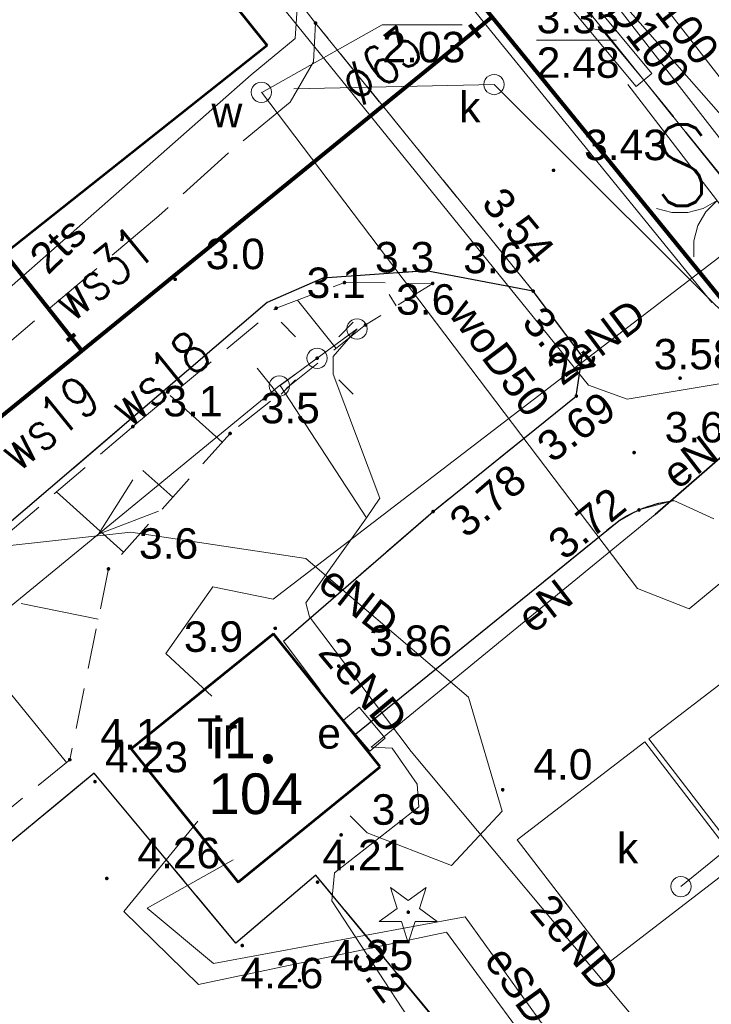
# Model space of a CAD drawing. Extents: x 5474185 to 5474933, y 5916077 to 5916824.
# Tile 165 of 256: x 5474629 to 5474646, y 5916347 to 5916372. Entities that reach past the tile are written whole.
import ezdxf
from ezdxf.enums import TextEntityAlignment as Align

# ---------------------------------------------------------------- set-up
doc = ezdxf.new("R2010")
doc.units = 0
for name, pattern in [('PRZER1-1', [1, 0.5, -0.5]), ('PRZER2-1', [1.5, 1, -0.5]), ('PRZER3-1', [2, 1.5, -0.5])]:
    doc.linetypes.add(name, pattern=pattern)
for name, color, linetype, lineweight in [('GESBZO', 253, 'CONTINUOUS', 50), ('GESBZO_O', 253, 'CONTINUOUS', 50), ('GSLDSO', 253, 'CONTINUOUS', 18), ('GSLKBR', 253, 'CONTINUOUS', 18), ('GSLKRW', 253, 'CONTINUOUS', 25), ('GSPRDI', 253, 'CONTINUOUS', 18), ('GSPWPN', 253, 'CONTINUOUS', 13), ('GSPWPN_O', 253, 'CONTINUOUS', 13), ('GSPWPS', 253, 'CONTINUOUS', 13), ('GSPWPS_O', 253, 'CONTINUOUS', 13), ('GSSKOA', 253, 'CONTINUOUS', 18), ('GSSZSN', 254, 'CONTINUOUS', 18), ('GULCPR', 254, 'CONTINUOUS', 18), ('GULCPR_O', 254, 'CONTINUOUS', 18), ('GULEPR', 254, 'CONTINUOUS', 18), ('GULEPR_O', 254, 'CONTINUOUS', 18), ('GULGPR', 254, 'CONTINUOUS', 18), ('GULKPR', 7, 'CONTINUOUS', 18), ('GULLOB', 254, 'CONTINUOUS', 35), ('GULTPR', 254, 'CONTINUOUS', 18), ('GULTPR_O', 254, 'CONTINUOUS', 18), ('GULWPR', 7, 'CONTINUOUS', 18), ('GULWPR_O', 254, 'CONTINUOUS', 18), ('GUPELA', 254, 'CONTINUOUS', 18), ('GUPESE', 254, 'CONTINUOUS', 18), ('GUPESE_O', 254, 'CONTINUOUS', 18), ('GUPETS', 254, 'CONTINUOUS', 18), ('GUPETS_O', 254, 'CONTINUOUS', 18), ('GUPIKP', 253, 'CONTINUOUS', 18), ('GUPISN', 253, 'CONTINUOUS', 18), ('GUPIWZ', 253, 'CONTINUOUS', 18), ('GUPIWZ_O', 253, 'CONTINUOUS', 18), ('GUPKSD', 61, 'CONTINUOUS', 18), ('GUPPRZ_O', 40, 'CONTINUOUS', 18), ('GUSKUT', 253, 'CONTINUOUS', 18), ('GUSKUT_O', 253, 'CONTINUOUS', 18), ('IS HP zasięg', 251, 'CONTINUOUS', 20), ('IS opis', 7, 'CONTINUOUS', 20)]:
    doc.layers.add(name, color=color, linetype=linetype, lineweight=lineweight)
doc.layers.add('is SZKLARNIA KRANY', color=5, linetype='CONTINUOUS')
doc.layers.add('ks_Opis_PZ_1', color=2, linetype='CONTINUOUS')
doc.styles.add('Arial', font='arial.ttf')
doc.styles.get("Standard").update_dxf_attribs({"font": 'simplex.shx'})

msp = doc.modelspace()

# ---------------------------------------------------------------- hatches: boundary and pattern name
at = {"layer": 'GSPRDI'}
msp.add_hatch(color=256, dxfattribs=at).paths.add_polyline_path([(5474638.27, 5916349.705), (5474638.256094, 5916349.707202), (5474638.24355, 5916349.713594), (5474638.233594, 5916349.72355), (5474638.227202, 5916349.736094), (5474638.225, 5916349.75), (5474638.227202, 5916349.763906), (5474638.233594, 5916349.77645), (5474638.24355, 5916349.786406), (5474638.256094, 5916349.792798), (5474638.27, 5916349.795), (5474638.283906, 5916349.792798), (5474638.29645, 5916349.786406), (5474638.306406, 5916349.77645), (5474638.312798, 5916349.763906), (5474638.315, 5916349.75), (5474638.312798, 5916349.736094), (5474638.306406, 5916349.72355), (5474638.29645, 5916349.713594), (5474638.283906, 5916349.707202)])
at = {"layer": 'GSPWPN'}
for points in [[(5474632.54, 5916365.265), (5474632.528353, 5916365.266533), (5474632.5175, 5916365.271029), (5474632.50818, 5916365.27818), (5474632.501029, 5916365.2875), (5474632.496533, 5916365.298353), (5474632.495, 5916365.31), (5474632.496533, 5916365.321647), (5474632.501029, 5916365.3325), (5474632.50818, 5916365.34182), (5474632.5175, 5916365.348971), (5474632.528353, 5916365.353467), (5474632.54, 5916365.355), (5474632.551647, 5916365.353467), (5474632.5625, 5916365.348971), (5474632.57182, 5916365.34182), (5474632.578971, 5916365.3325), (5474632.583467, 5916365.321647), (5474632.585, 5916365.31), (5474632.583467, 5916365.298353), (5474632.578971, 5916365.2875), (5474632.57182, 5916365.27818), (5474632.5625, 5916365.271029), (5474632.551647, 5916365.266533)], [(5474636.7, 5916365.185), (5474636.688353, 5916365.186533), (5474636.6775, 5916365.191029), (5474636.66818, 5916365.19818), (5474636.661029, 5916365.2075), (5474636.656533, 5916365.218353), (5474636.655, 5916365.23), (5474636.656533, 5916365.241647), (5474636.661029, 5916365.2525), (5474636.66818, 5916365.26182), (5474636.6775, 5916365.268971), (5474636.688353, 5916365.273467), (5474636.7, 5916365.275), (5474636.711647, 5916365.273467), (5474636.7225, 5916365.268971), (5474636.73182, 5916365.26182), (5474636.738971, 5916365.2525), (5474636.743467, 5916365.241647), (5474636.745, 5916365.23), (5474636.743467, 5916365.218353), (5474636.738971, 5916365.2075), (5474636.73182, 5916365.19818), (5474636.7225, 5916365.191029), (5474636.711647, 5916365.186533)], [(5474638.87, 5916365.165), (5474638.858353, 5916365.166533), (5474638.8475, 5916365.171029), (5474638.83818, 5916365.17818), (5474638.831029, 5916365.1875), (5474638.826533, 5916365.198353), (5474638.825, 5916365.21), (5474638.826533, 5916365.221647), (5474638.831029, 5916365.2325), (5474638.83818, 5916365.24182), (5474638.8475, 5916365.248971), (5474638.858353, 5916365.253467), (5474638.87, 5916365.255), (5474638.881647, 5916365.253467), (5474638.8925, 5916365.248971), (5474638.90182, 5916365.24182), (5474638.908971, 5916365.2325), (5474638.913467, 5916365.221647), (5474638.915, 5916365.21), (5474638.913467, 5916365.198353), (5474638.908971, 5916365.1875), (5474638.90182, 5916365.17818), (5474638.8925, 5916365.171029), (5474638.881647, 5916365.166533)], [(5474635.02, 5916364.555), (5474635.008353, 5916364.556533), (5474634.9975, 5916364.561029), (5474634.98818, 5916364.56818), (5474634.981029, 5916364.5775), (5474634.976533, 5916364.588353), (5474634.975, 5916364.6), (5474634.976533, 5916364.611647), (5474634.981029, 5916364.6225), (5474634.98818, 5916364.63182), (5474634.9975, 5916364.638971), (5474635.008353, 5916364.643467), (5474635.02, 5916364.645), (5474635.031647, 5916364.643467), (5474635.0425, 5916364.638971), (5474635.05182, 5916364.63182), (5474635.058971, 5916364.6225), (5474635.063467, 5916364.611647), (5474635.065, 5916364.6), (5474635.063467, 5916364.588353), (5474635.058971, 5916364.5775), (5474635.05182, 5916364.56818), (5474635.0425, 5916364.561029), (5474635.031647, 5916364.556533)], [(5474637.22, 5916364.145), (5474637.208353, 5916364.146533), (5474637.1975, 5916364.151029), (5474637.18818, 5916364.15818), (5474637.181029, 5916364.1675), (5474637.176533, 5916364.178353), (5474637.175, 5916364.19), (5474637.176533, 5916364.201647), (5474637.181029, 5916364.2125), (5474637.18818, 5916364.22182), (5474637.1975, 5916364.228971), (5474637.208353, 5916364.233467), (5474637.22, 5916364.235), (5474637.231647, 5916364.233467), (5474637.2425, 5916364.228971), (5474637.25182, 5916364.22182), (5474637.258971, 5916364.2125), (5474637.263467, 5916364.201647), (5474637.265, 5916364.19), (5474637.263467, 5916364.178353), (5474637.258971, 5916364.1675), (5474637.25182, 5916364.15818), (5474637.2425, 5916364.151029), (5474637.231647, 5916364.146533)], [(5474631.5, 5916361.645), (5474631.488353, 5916361.646533), (5474631.4775, 5916361.651029), (5474631.46818, 5916361.65818), (5474631.461029, 5916361.6675), (5474631.456533, 5916361.678353), (5474631.455, 5916361.69), (5474631.456533, 5916361.701647), (5474631.461029, 5916361.7125), (5474631.46818, 5916361.72182), (5474631.4775, 5916361.728971), (5474631.488353, 5916361.733467), (5474631.5, 5916361.735), (5474631.511647, 5916361.733467), (5474631.5225, 5916361.728971), (5474631.53182, 5916361.72182), (5474631.538971, 5916361.7125), (5474631.543467, 5916361.701647), (5474631.545, 5916361.69), (5474631.543467, 5916361.678353), (5474631.538971, 5916361.6675), (5474631.53182, 5916361.65818), (5474631.5225, 5916361.651029), (5474631.511647, 5916361.646533)], [(5474633.89, 5916361.475), (5474633.878353, 5916361.476533), (5474633.8675, 5916361.481029), (5474633.85818, 5916361.48818), (5474633.851029, 5916361.4975), (5474633.846533, 5916361.508353), (5474633.845, 5916361.52), (5474633.846533, 5916361.531647), (5474633.851029, 5916361.5425), (5474633.85818, 5916361.55182), (5474633.8675, 5916361.558971), (5474633.878353, 5916361.563467), (5474633.89, 5916361.565), (5474633.901647, 5916361.563467), (5474633.9125, 5916361.558971), (5474633.92182, 5916361.55182), (5474633.928971, 5916361.5425), (5474633.933467, 5916361.531647), (5474633.935, 5916361.52), (5474633.933467, 5916361.508353), (5474633.928971, 5916361.4975), (5474633.92182, 5916361.48818), (5474633.9125, 5916361.481029), (5474633.901647, 5916361.476533)], [(5474630.9, 5916358.145), (5474630.888353, 5916358.146533), (5474630.8775, 5916358.151029), (5474630.86818, 5916358.15818), (5474630.861029, 5916358.1675), (5474630.856533, 5916358.178353), (5474630.855, 5916358.19), (5474630.856533, 5916358.201647), (5474630.861029, 5916358.2125), (5474630.86818, 5916358.22182), (5474630.8775, 5916358.228971), (5474630.888353, 5916358.233467), (5474630.9, 5916358.235), (5474630.911647, 5916358.233467), (5474630.9225, 5916358.228971), (5474630.93182, 5916358.22182), (5474630.938971, 5916358.2125), (5474630.943467, 5916358.201647), (5474630.945, 5916358.19), (5474630.943467, 5916358.178353), (5474630.938971, 5916358.1675), (5474630.93182, 5916358.15818), (5474630.9225, 5916358.151029), (5474630.911647, 5916358.146533)], [(5474635, 5916356.685), (5474634.988353, 5916356.686533), (5474634.9775, 5916356.691029), (5474634.96818, 5916356.69818), (5474634.961029, 5916356.7075), (5474634.956533, 5916356.718353), (5474634.955, 5916356.73), (5474634.956533, 5916356.741647), (5474634.961029, 5916356.7525), (5474634.96818, 5916356.76182), (5474634.9775, 5916356.768971), (5474634.988353, 5916356.773467), (5474635, 5916356.775), (5474635.011647, 5916356.773467), (5474635.0225, 5916356.768971), (5474635.03182, 5916356.76182), (5474635.038971, 5916356.7525), (5474635.043467, 5916356.741647), (5474635.045, 5916356.73), (5474635.043467, 5916356.718353), (5474635.038971, 5916356.7075), (5474635.03182, 5916356.69818), (5474635.0225, 5916356.691029), (5474635.011647, 5916356.686533)], [(5474629.95, 5916353.455), (5474629.938353, 5916353.456533), (5474629.9275, 5916353.461029), (5474629.91818, 5916353.46818), (5474629.911029, 5916353.4775), (5474629.906533, 5916353.488353), (5474629.905, 5916353.5), (5474629.906533, 5916353.511647), (5474629.911029, 5916353.5225), (5474629.91818, 5916353.53182), (5474629.9275, 5916353.538971), (5474629.938353, 5916353.543467), (5474629.95, 5916353.545), (5474629.961647, 5916353.543467), (5474629.9725, 5916353.538971), (5474629.98182, 5916353.53182), (5474629.988971, 5916353.5225), (5474629.993467, 5916353.511647), (5474629.995, 5916353.5), (5474629.993467, 5916353.488353), (5474629.988971, 5916353.4775), (5474629.98182, 5916353.46818), (5474629.9725, 5916353.461029), (5474629.961647, 5916353.456533)], [(5474640.59, 5916352.715), (5474640.578353, 5916352.716533), (5474640.5675, 5916352.721029), (5474640.55818, 5916352.72818), (5474640.551029, 5916352.7375), (5474640.546533, 5916352.748353), (5474640.545, 5916352.76), (5474640.546533, 5916352.771647), (5474640.551029, 5916352.7825), (5474640.55818, 5916352.79182), (5474640.5675, 5916352.798971), (5474640.578353, 5916352.803467), (5474640.59, 5916352.805), (5474640.601647, 5916352.803467), (5474640.6125, 5916352.798971), (5474640.62182, 5916352.79182), (5474640.628971, 5916352.7825), (5474640.633467, 5916352.771647), (5474640.635, 5916352.76), (5474640.633467, 5916352.748353), (5474640.628971, 5916352.7375), (5474640.62182, 5916352.72818), (5474640.6125, 5916352.721029), (5474640.601647, 5916352.716533)], [(5474636.62, 5916351.605), (5474636.608353, 5916351.606533), (5474636.5975, 5916351.611029), (5474636.58818, 5916351.61818), (5474636.581029, 5916351.6275), (5474636.576533, 5916351.638353), (5474636.575, 5916351.65), (5474636.576533, 5916351.661647), (5474636.581029, 5916351.6725), (5474636.58818, 5916351.68182), (5474636.5975, 5916351.688971), (5474636.608353, 5916351.693467), (5474636.62, 5916351.695), (5474636.631647, 5916351.693467), (5474636.6425, 5916351.688971), (5474636.65182, 5916351.68182), (5474636.658971, 5916351.6725), (5474636.663467, 5916351.661647), (5474636.665, 5916351.65), (5474636.663467, 5916351.638353), (5474636.658971, 5916351.6275), (5474636.65182, 5916351.61818), (5474636.6425, 5916351.611029), (5474636.631647, 5916351.606533)]]:
    msp.add_hatch(color=256, dxfattribs=at).paths.add_polyline_path(points)
at = {"layer": 'GSPWPS'}
for points in [[(5474635.99, 5916371.565), (5474635.978353, 5916371.566533), (5474635.9675, 5916371.571029), (5474635.95818, 5916371.57818), (5474635.951029, 5916371.5875), (5474635.946533, 5916371.598353), (5474635.945, 5916371.61), (5474635.946533, 5916371.621647), (5474635.951029, 5916371.6325), (5474635.95818, 5916371.64182), (5474635.9675, 5916371.648971), (5474635.978353, 5916371.653467), (5474635.99, 5916371.655), (5474636.001647, 5916371.653467), (5474636.0125, 5916371.648971), (5474636.02182, 5916371.64182), (5474636.028971, 5916371.6325), (5474636.033467, 5916371.621647), (5474636.035, 5916371.61), (5474636.033467, 5916371.598353), (5474636.028971, 5916371.5875), (5474636.02182, 5916371.57818), (5474636.0125, 5916371.571029), (5474636.001647, 5916371.566533)], [(5474641.84, 5916367.945), (5474641.828353, 5916367.946533), (5474641.8175, 5916367.951029), (5474641.80818, 5916367.95818), (5474641.801029, 5916367.9675), (5474641.796533, 5916367.978353), (5474641.795, 5916367.99), (5474641.796533, 5916368.001647), (5474641.801029, 5916368.0125), (5474641.80818, 5916368.02182), (5474641.8175, 5916368.028971), (5474641.828353, 5916368.033467), (5474641.84, 5916368.035), (5474641.851647, 5916368.033467), (5474641.8625, 5916368.028971), (5474641.87182, 5916368.02182), (5474641.878971, 5916368.0125), (5474641.883467, 5916368.001647), (5474641.885, 5916367.99), (5474641.883467, 5916367.978353), (5474641.878971, 5916367.9675), (5474641.87182, 5916367.95818), (5474641.8625, 5916367.951029), (5474641.851647, 5916367.946533)], [(5474641.34, 5916364.975), (5474641.328353, 5916364.976533), (5474641.3175, 5916364.981029), (5474641.30818, 5916364.98818), (5474641.301029, 5916364.9975), (5474641.296533, 5916365.008353), (5474641.295, 5916365.02), (5474641.296533, 5916365.031647), (5474641.301029, 5916365.0425), (5474641.30818, 5916365.05182), (5474641.3175, 5916365.058971), (5474641.328353, 5916365.063467), (5474641.34, 5916365.065), (5474641.351647, 5916365.063467), (5474641.3625, 5916365.058971), (5474641.37182, 5916365.05182), (5474641.378971, 5916365.0425), (5474641.383467, 5916365.031647), (5474641.385, 5916365.02), (5474641.383467, 5916365.008353), (5474641.378971, 5916364.9975), (5474641.37182, 5916364.98818), (5474641.3625, 5916364.981029), (5474641.351647, 5916364.976533)], [(5474644.95, 5916362.835), (5474644.938353, 5916362.836533), (5474644.9275, 5916362.841029), (5474644.91818, 5916362.84818), (5474644.911029, 5916362.8575), (5474644.906533, 5916362.868353), (5474644.905, 5916362.88), (5474644.906533, 5916362.891647), (5474644.911029, 5916362.9025), (5474644.91818, 5916362.91182), (5474644.9275, 5916362.918971), (5474644.938353, 5916362.923467), (5474644.95, 5916362.925), (5474644.961647, 5916362.923467), (5474644.9725, 5916362.918971), (5474644.98182, 5916362.91182), (5474644.988971, 5916362.9025), (5474644.993467, 5916362.891647), (5474644.995, 5916362.88), (5474644.993467, 5916362.868353), (5474644.988971, 5916362.8575), (5474644.98182, 5916362.84818), (5474644.9725, 5916362.841029), (5474644.961647, 5916362.836533)], [(5474642.4, 5916362.395), (5474642.388353, 5916362.396533), (5474642.3775, 5916362.401029), (5474642.36818, 5916362.40818), (5474642.361029, 5916362.4175), (5474642.356533, 5916362.428353), (5474642.355, 5916362.44), (5474642.356533, 5916362.451647), (5474642.361029, 5916362.4625), (5474642.36818, 5916362.47182), (5474642.3775, 5916362.478971), (5474642.388353, 5916362.483467), (5474642.4, 5916362.485), (5474642.411647, 5916362.483467), (5474642.4225, 5916362.478971), (5474642.43182, 5916362.47182), (5474642.438971, 5916362.4625), (5474642.443467, 5916362.451647), (5474642.445, 5916362.44), (5474642.443467, 5916362.428353), (5474642.438971, 5916362.4175), (5474642.43182, 5916362.40818), (5474642.4225, 5916362.401029), (5474642.411647, 5916362.396533)], [(5474643.82, 5916361.005), (5474643.808353, 5916361.006533), (5474643.7975, 5916361.011029), (5474643.78818, 5916361.01818), (5474643.781029, 5916361.0275), (5474643.776533, 5916361.038353), (5474643.775, 5916361.05), (5474643.776533, 5916361.061647), (5474643.781029, 5916361.0725), (5474643.78818, 5916361.08182), (5474643.7975, 5916361.088971), (5474643.808353, 5916361.093467), (5474643.82, 5916361.095), (5474643.831647, 5916361.093467), (5474643.8425, 5916361.088971), (5474643.85182, 5916361.08182), (5474643.858971, 5916361.0725), (5474643.863467, 5916361.061647), (5474643.865, 5916361.05), (5474643.863467, 5916361.038353), (5474643.858971, 5916361.0275), (5474643.85182, 5916361.01818), (5474643.8425, 5916361.011029), (5474643.831647, 5916361.006533)], [(5474638.88, 5916359.555), (5474638.868353, 5916359.556533), (5474638.8575, 5916359.561029), (5474638.84818, 5916359.56818), (5474638.841029, 5916359.5775), (5474638.836533, 5916359.588353), (5474638.835, 5916359.6), (5474638.836533, 5916359.611647), (5474638.841029, 5916359.6225), (5474638.84818, 5916359.63182), (5474638.8575, 5916359.638971), (5474638.868353, 5916359.643467), (5474638.88, 5916359.645), (5474638.891647, 5916359.643467), (5474638.9025, 5916359.638971), (5474638.91182, 5916359.63182), (5474638.918971, 5916359.6225), (5474638.923467, 5916359.611647), (5474638.925, 5916359.6), (5474638.923467, 5916359.588353), (5474638.918971, 5916359.5775), (5474638.91182, 5916359.56818), (5474638.9025, 5916359.561029), (5474638.891647, 5916359.556533)], [(5474643.94, 5916359.595), (5474643.928353, 5916359.596533), (5474643.9175, 5916359.601029), (5474643.90818, 5916359.60818), (5474643.901029, 5916359.6175), (5474643.896533, 5916359.628353), (5474643.895, 5916359.64), (5474643.896533, 5916359.651647), (5474643.901029, 5916359.6625), (5474643.90818, 5916359.67182), (5474643.9175, 5916359.678971), (5474643.928353, 5916359.683467), (5474643.94, 5916359.685), (5474643.951647, 5916359.683467), (5474643.9625, 5916359.678971), (5474643.97182, 5916359.67182), (5474643.978971, 5916359.6625), (5474643.983467, 5916359.651647), (5474643.985, 5916359.64), (5474643.983467, 5916359.628353), (5474643.978971, 5916359.6175), (5474643.97182, 5916359.60818), (5474643.9625, 5916359.601029), (5474643.951647, 5916359.596533)], [(5474636.56, 5916355.755), (5474636.548353, 5916355.756533), (5474636.5375, 5916355.761029), (5474636.52818, 5916355.76818), (5474636.521029, 5916355.7775), (5474636.516533, 5916355.788353), (5474636.515, 5916355.8), (5474636.516533, 5916355.811647), (5474636.521029, 5916355.8225), (5474636.52818, 5916355.83182), (5474636.5375, 5916355.838971), (5474636.548353, 5916355.843467), (5474636.56, 5916355.845), (5474636.571647, 5916355.843467), (5474636.5825, 5916355.838971), (5474636.59182, 5916355.83182), (5474636.598971, 5916355.8225), (5474636.603467, 5916355.811647), (5474636.605, 5916355.8), (5474636.603467, 5916355.788353), (5474636.598971, 5916355.7775), (5474636.59182, 5916355.76818), (5474636.5825, 5916355.761029), (5474636.571647, 5916355.756533)], [(5474630.57, 5916352.915), (5474630.558353, 5916352.916533), (5474630.5475, 5916352.921029), (5474630.53818, 5916352.92818), (5474630.531029, 5916352.9375), (5474630.526533, 5916352.948353), (5474630.525, 5916352.96), (5474630.526533, 5916352.971647), (5474630.531029, 5916352.9825), (5474630.53818, 5916352.99182), (5474630.5475, 5916352.998971), (5474630.558353, 5916353.003467), (5474630.57, 5916353.005), (5474630.581647, 5916353.003467), (5474630.5925, 5916352.998971), (5474630.60182, 5916352.99182), (5474630.608971, 5916352.9825), (5474630.613467, 5916352.971647), (5474630.615, 5916352.96), (5474630.613467, 5916352.948353), (5474630.608971, 5916352.9375), (5474630.60182, 5916352.92818), (5474630.5925, 5916352.921029), (5474630.581647, 5916352.916533)], [(5474630.86, 5916350.535), (5474630.848353, 5916350.536533), (5474630.8375, 5916350.541029), (5474630.82818, 5916350.54818), (5474630.821029, 5916350.5575), (5474630.816533, 5916350.568353), (5474630.815, 5916350.58), (5474630.816533, 5916350.591647), (5474630.821029, 5916350.6025), (5474630.82818, 5916350.61182), (5474630.8375, 5916350.618971), (5474630.848353, 5916350.623467), (5474630.86, 5916350.625), (5474630.871647, 5916350.623467), (5474630.8825, 5916350.618971), (5474630.89182, 5916350.61182), (5474630.898971, 5916350.6025), (5474630.903467, 5916350.591647), (5474630.905, 5916350.58), (5474630.903467, 5916350.568353), (5474630.898971, 5916350.5575), (5474630.89182, 5916350.54818), (5474630.8825, 5916350.541029), (5474630.871647, 5916350.536533)], [(5474636.04, 5916350.445), (5474636.028353, 5916350.446533), (5474636.0175, 5916350.451029), (5474636.00818, 5916350.45818), (5474636.001029, 5916350.4675), (5474635.996533, 5916350.478353), (5474635.995, 5916350.49), (5474635.996533, 5916350.501647), (5474636.001029, 5916350.5125), (5474636.00818, 5916350.52182), (5474636.0175, 5916350.528971), (5474636.028353, 5916350.533467), (5474636.04, 5916350.535), (5474636.051647, 5916350.533467), (5474636.0625, 5916350.528971), (5474636.07182, 5916350.52182), (5474636.078971, 5916350.5125), (5474636.083467, 5916350.501647), (5474636.085, 5916350.49), (5474636.083467, 5916350.478353), (5474636.078971, 5916350.4675), (5474636.07182, 5916350.45818), (5474636.0625, 5916350.451029), (5474636.051647, 5916350.446533)], [(5474634.19, 5916348.885), (5474634.178353, 5916348.886533), (5474634.1675, 5916348.891029), (5474634.15818, 5916348.89818), (5474634.151029, 5916348.9075), (5474634.146533, 5916348.918353), (5474634.145, 5916348.93), (5474634.146533, 5916348.941647), (5474634.151029, 5916348.9525), (5474634.15818, 5916348.96182), (5474634.1675, 5916348.968971), (5474634.178353, 5916348.973467), (5474634.19, 5916348.975), (5474634.201647, 5916348.973467), (5474634.2125, 5916348.968971), (5474634.22182, 5916348.96182), (5474634.228971, 5916348.9525), (5474634.233467, 5916348.941647), (5474634.235, 5916348.93), (5474634.233467, 5916348.918353), (5474634.228971, 5916348.9075), (5474634.22182, 5916348.89818), (5474634.2125, 5916348.891029), (5474634.201647, 5916348.886533)], [(5474635.6, 5916348.025), (5474635.588353, 5916348.026533), (5474635.5775, 5916348.031029), (5474635.56818, 5916348.03818), (5474635.561029, 5916348.0475), (5474635.556533, 5916348.058353), (5474635.555, 5916348.07), (5474635.556533, 5916348.081647), (5474635.561029, 5916348.0925), (5474635.56818, 5916348.10182), (5474635.5775, 5916348.108971), (5474635.588353, 5916348.113467), (5474635.6, 5916348.115), (5474635.611647, 5916348.113467), (5474635.6225, 5916348.108971), (5474635.63182, 5916348.10182), (5474635.638971, 5916348.0925), (5474635.643467, 5916348.081647), (5474635.645, 5916348.07), (5474635.643467, 5916348.058353), (5474635.638971, 5916348.0475), (5474635.63182, 5916348.03818), (5474635.6225, 5916348.031029), (5474635.611647, 5916348.026533)]]:
    msp.add_hatch(color=256, dxfattribs=at).paths.add_polyline_path(points)
at = {"layer": 'GUPELA', "extrusion": (0, 0, -1)}
msp.add_hatch(color=256, dxfattribs=at).paths.add_polyline_path([(-5474636.032013, 5916363.325045), (-5474636.043788, 5916363.327164), (-5474636.054849, 5916363.332483), (-5474636.063417, 5916363.339862), (-5474636.070557, 5916363.350503), (-5474636.074323, 5916363.362223), (-5474636.074986, 5916363.371113), (-5474636.073117, 5916363.382881), (-5474636.068133, 5916363.393893), (-5474636.060065, 5916363.403482), (-5474636.051281, 5916363.40965), (-5474636.041881, 5916363.413403), (-5474636.028913, 5916363.414987), (-5474636.016551, 5916363.412943), (-5474636.005521, 5916363.40776), (-5474635.995236, 5916363.398574), (-5474635.988715, 5916363.387903), (-5474635.985468, 5916363.376476), (-5474635.98539, 5916363.364091), (-5474635.98813, 5916363.35351), (-5474635.993133, 5916363.344196), (-5474636.000459, 5916363.336054), (-5474636.009534, 5916363.329923), (-5474636.02018, 5916363.326084)])
at = {"layer": 'GUPETS'}
msp.add_hatch(color=256, dxfattribs=at).paths.add_polyline_path([(5474634.82, 5916353.395), (5474634.787648, 5916353.399259), (5474634.7575, 5916353.411747), (5474634.731612, 5916353.431612), (5474634.711747, 5916353.4575), (5474634.699259, 5916353.487648), (5474634.695, 5916353.52), (5474634.699259, 5916353.552352), (5474634.711747, 5916353.5825), (5474634.731612, 5916353.608388), (5474634.7575, 5916353.628253), (5474634.787648, 5916353.640741), (5474634.82, 5916353.645), (5474634.852352, 5916353.640741), (5474634.8825, 5916353.628253), (5474634.908388, 5916353.608388), (5474634.928253, 5916353.5825), (5474634.940741, 5916353.552352), (5474634.945, 5916353.52), (5474634.940741, 5916353.487648), (5474634.928253, 5916353.4575), (5474634.908388, 5916353.431612), (5474634.8825, 5916353.411747), (5474634.852352, 5916353.399259)])

# ---------------------------------------------------------------- linework, layer by layer
at = {"layer": 'GESBZO', "linetype": 'Continuous', "lineweight": 53}
for p, q in [((5474610.88, 5916401.1, 10.18), (5474634.8, 5916371.06, 10.18)), ((5474634.8, 5916371.06, 10.18), (5474627.58, 5916365.33, 10.18)), ((5474634.96, 5916356.59, 10.18), (5474631.46, 5916353.77, 10.18)), ((5474637.58, 5916353.32, 10.18), (5474634.96, 5916356.59, 10.18)), ((5474631.46, 5916353.77, 10.18), (5474634.09, 5916350.49, 10.18)), ((5474634.09, 5916350.49, 10.18), (5474637.58, 5916353.32, 10.18))]:
    msp.add_line(p, q, dxfattribs=at)
at = {"layer": 'GSLDSO', "linetype": 'Continuous', "lineweight": 13}
for p, q in [((5474641.884205, 5916373.227453, 10.18), (5474644.252496, 5916370.369516, 10.18)), ((5474641.495795, 5916372.912547, 10.18), (5474643.867504, 5916370.050484, 10.18))]:
    msp.add_line(p, q, dxfattribs=at)
at = {"layer": 'GSLDSO', "elevation": 10.18, "flags": 128}
for points in [[(5474642.682504, 5916371.480484), (5474643.386528, 5916371.414524)], [(5474642.682504, 5916371.480484), (5474643.386528, 5916371.414524)], [(5474644.252496, 5916370.369516), (5474643.867504, 5916370.050484)]]:
    msp.add_lwpolyline(points, dxfattribs=at)
at = {"layer": 'GSLKBR', "linetype": 'Continuous', "lineweight": 18, "elevation": 10.18, "flags": 128}
msp.add_lwpolyline([(5474643.67, 5916370.1), (5474648.05, 5916364.4)], dxfattribs=at)
at = {"layer": 'GSLKBR', "elevation": 10.18, "flags": 128}
for points in [[(5474645.86, 5916367.25), (5474645.521018, 5916367.053977), (5474645.142852, 5916366.952369), (5474644.751273, 5916366.9521), (5474644.372968, 5916367.053187)], [(5474645.286929, 5916365.863786), (5474645.28666, 5916366.255364), (5474645.387747, 5916366.63367), (5474645.583302, 5916366.972922), (5474645.86, 5916367.25)]]:
    msp.add_lwpolyline(points, dxfattribs=at)
at = {"layer": 'GSLKRW', "linetype": 'Continuous', "lineweight": 30}
for p, q in [((5474636.17, 5916365.34, 10.18), (5474634.8, 5916364.74, 10.18)), ((5474638.71, 5916365.52, 10.18), (5474636.17, 5916365.34, 10.18)), ((5474641.34, 5916365.02, 10.18), (5474638.71, 5916365.52, 10.18)), ((5474642.54, 5916363.42, 10.18), (5474641.34, 5916365.02, 10.18)), ((5474634.8, 5916364.74, 10.18), (5474598.1, 5916333.34, 10.18)), ((5474642.4, 5916362.44, 10.18), (5474642.54, 5916363.42, 10.18)), ((5474638.88, 5916359.6, 10.18), (5474642.4, 5916362.44, 10.18)), ((5474635.2, 5916356.41, 10.18), (5474638.88, 5916359.6, 10.18)), ((5474630.55, 5916353.17, 10.18), (5474624.39, 5916348.07, 10.18)), ((5474634.03, 5916348.99, 10.18), (5474630.55, 5916353.17, 10.18)), ((5474636, 5916350.66, 10.18), (5474634.03, 5916348.99, 10.18)), ((5474644.06, 5916340.92, 10.18), (5474636, 5916350.66, 10.18))]:
    msp.add_line(p, q, dxfattribs=at)
at = {"layer": 'GSLKRW', "linetype": 'Continuous', "lineweight": 30, "elevation": 10.18, "flags": 128}
msp.add_lwpolyline([(5474636.94, 5916354.1), (5474643.4, 5916359.34)], dxfattribs=at)
at = {"layer": 'GSLKRW', "linetype": 'Continuous', "lineweight": 30, "extrusion": (0, 0, -1)}
msp.add_arc((-5474645.156435, 5916356.814417, -10.18), 3.076302, 55.183038, 83.346494, dxfattribs=at)
at = {"layer": 'GSPRDI', "elevation": 10.12, "flags": 128}
msp.add_lwpolyline([(5474638.542471, 5916349.838531), (5474638.983338, 5916349.518222), (5474638.438396, 5916349.518222), (5474638.27, 5916348.999952), (5474638.101604, 5916349.518222), (5474637.556662, 5916349.518222), (5474637.997529, 5916349.838531), (5474637.829133, 5916350.356801), (5474638.27, 5916350.036493), (5474638.710867, 5916350.356801), (5474638.542471, 5916349.838531)], close=True, dxfattribs=at)
at = {"layer": 'GSSKOA', "linetype": 'PRZER3-1', "lineweight": 13}
for p, q in [((5474644.06, 5916370.21, 10.18), (5474635.9, 5916380.37, 10.18)), ((5474631.88, 5916376.91, 10.18), (5474635.99, 5916371.61, 10.18)), ((5474644.06, 5916370.21, 10.18), (5474641.69, 5916373.07, 10.18)), ((5474635.99, 5916371.61, 10.18), (5474635.94, 5916370.66, 10.18)), ((5474635.99, 5916371.61, 10.18), (5474641.34, 5916365.02, 10.18)), ((5474641.34, 5916365.02, 10.18), (5474635.99, 5916371.61, 10.18)), ((5474635.94, 5916370.66, 10.18), (5474635.37, 5916369.67, 10.18)), ((5474648.55, 5916364.64, 10.18), (5474644.06, 5916370.21, 10.18)), ((5474648.52, 5916364.63, 10.18), (5474644.06, 5916370.21, 10.18)), ((5474635.37, 5916369.67, 10.18), (5474633.85, 5916368.42, 10.18)), ((5474633.85, 5916368.42, 10.18), (5474632.14, 5916366.87, 10.18)), ((5474632.14, 5916366.87, 10.18), (5474623.36, 5916359.44, 10.18)), ((5474634.8, 5916364.74, 10.18), (5474636.17, 5916365.34, 10.18)), ((5474636.17, 5916365.34, 10.18), (5474638.71, 5916365.52, 10.18)), ((5474638.71, 5916365.52, 10.18), (5474641.34, 5916365.02, 10.18)), ((5474641.34, 5916365.02, 10.18), (5474642.54, 5916363.42, 10.18)), ((5474598.1, 5916333.34, 10.18), (5474634.8, 5916364.74, 10.18)), ((5474642.54, 5916363.42, 10.18), (5474642.4, 5916362.44, 10.18)), ((5474642.4, 5916362.44, 10.18), (5474638.88, 5916359.6, 10.18)), ((5474643.94, 5916359.64, 10.18), (5474644.8, 5916359.87, 10.18)), ((5474644.8, 5916359.87, 10.18), (5474645.78, 5916359.42, 10.18)), ((5474638.88, 5916359.6, 10.18), (5474635.2, 5916356.41, 10.18)), ((5474643.4, 5916359.34, 10.18), (5474643.94, 5916359.64, 10.18)), ((5474636.94, 5916354.1, 10.18), (5474643.4, 5916359.34, 10.18)), ((5474635.2, 5916356.41, 10.18), (5474636.94, 5916354.1, 10.18)), ((5474630.55, 5916353.17, 10.18), (5474624.39, 5916348.07, 10.18)), ((5474634.03, 5916348.99, 10.18), (5474630.55, 5916353.17, 10.18)), ((5474636, 5916350.66, 10.18), (5474634.03, 5916348.99, 10.18)), ((5474644.06, 5916340.92, 10.18), (5474636, 5916350.66, 10.18))]:
    msp.add_line(p, q, dxfattribs=at)
at = {"layer": 'GSSZSN', "linetype": 'PRZER2-1', "lineweight": 13}
for p, q in [((5474635.02, 5916364.6, 10.06), (5474636.7, 5916365.23, 10.06)), ((5474636.7, 5916365.23, 10.06), (5474638.87, 5916365.21, 10.06)), ((5474638.87, 5916365.21, 10.06), (5474637.22, 5916364.19, 10.06)), ((5474631.5, 5916361.69, 10.06), (5474635.02, 5916364.6, 10.06)), ((5474637.22, 5916364.19, 10.06), (5474633.89, 5916361.52, 10.06)), ((5474623.87, 5916355.16, 10.06), (5474631.5, 5916361.69, 10.06)), ((5474633.89, 5916361.52, 10.06), (5474630.9, 5916358.19, 10.06)), ((5474630.9, 5916358.19, 10.06), (5474629.95, 5916353.5, 10.06)), ((5474629.95, 5916353.5, 10.06), (5474622.92, 5916347.78, 10.06))]:
    msp.add_line(p, q, dxfattribs=at)
at = {"layer": 'GSSZSN', "linetype": 'Continuous', "lineweight": 18, "elevation": 10.06, "flags": 128}
for points in [[(5474637.973993, 5916364.656105), (5474637.799241, 5916364.938792)], [(5474636.495647, 5916363.609212), (5474635.543752, 5916364.796407)], [(5474635.079716, 5916362.473917), (5474634.555232, 5916363.128049)], [(5474633.696284, 5916361.304256), (5474632.419803, 5916362.450405)], [(5474632.483768, 5916359.953862), (5474631.748741, 5916360.613842)], [(5474631.271253, 5916358.603469), (5474629.622902, 5916360.083519)], [(5474629.869578, 5916353.434564), (5474626.579146, 5916357.478574)], [(5474630.650018, 5916356.955877), (5474628.757201, 5916357.339284)]]:
    msp.add_lwpolyline(points, dxfattribs=at)
at = {"layer": 'GULCPR', "linetype": 'Continuous', "lineweight": 13}
for p, q in [((5474659.27, 5916353.06, 10.14), (5474629.72, 5916391.17, 10.14)), ((5474658.55, 5916352.49, 10.14), (5474629, 5916390.61, 10.14))]:
    msp.add_line(p, q, dxfattribs=at)
at = {"layer": 'GULEPR', "linetype": 'Continuous', "lineweight": 13}
for p, q in [((5474651.31, 5916361.17, 10.14), (5474625.78, 5916392.99, 10.14)), ((5474647.25, 5916367.87, 10.14), (5474636.34, 5916380.3, 10.14)), ((5474634.95, 5916357.45, 10.14), (5474646.7, 5916366.46, 10.14)), ((5474637.01, 5916364.09, 10.14), (5474636.03, 5916363.37, 10.14)), ((5474636.42, 5916363.41, 10.14), (5474637.01, 5916364.09, 10.14)), ((5474636.42, 5916362.98, 10.14), (5474636.42, 5916363.41, 10.14)), ((5474648.98, 5916363.58, 10.14), (5474644.34, 5916359.53, 10.14)), ((5474635.12, 5916362.7, 10.14), (5474636.03, 5916363.37, 10.14)), ((5474637.57, 5916359.93, 10.14), (5474636.42, 5916362.98, 10.14)), ((5474616.03, 5916347.05, 10.14), (5474635.1, 5916362.69, 10.14)), ((5474637.24, 5916359.45, 10.14), (5474635.12, 5916362.7, 10.14)), ((5474637.24, 5916359.45, 10.14), (5474637.57, 5916359.93, 10.14)), ((5474644.34, 5916359.53, 10.14), (5474637.36, 5916353.81, 10.14)), ((5474635.75, 5916357.36, 10.14), (5474637.24, 5916359.45, 10.14)), ((5474631.45, 5916359.09, 10.14), (5474628.15, 5916358.73, 10.14)), ((5474635.75, 5916358.45, 10.14), (5474631.45, 5916359.09, 10.14)), ((5474639.75, 5916355.04, 10.14), (5474635.75, 5916358.45, 10.14)), ((5474632.31, 5916356.11, 10.14), (5474633.47, 5916357.75, 10.14)), ((5474633.47, 5916357.75, 10.14), (5474634.95, 5916357.45, 10.14)), ((5474635.84, 5916357.01, 10.14), (5474635.75, 5916357.36, 10.14)), ((5474638.34, 5916353.7, 10.14), (5474635.84, 5916357.01, 10.14)), ((5474633.44, 5916355.06, 10.14), (5474632.31, 5916356.11, 10.14)), ((5474640.58, 5916352.23, 10.14), (5474639.75, 5916355.04, 10.14)), ((5474637.36, 5916353.81, 10.14), (5474637.87, 5916353.78, 10.14)), ((5474637.87, 5916353.78, 10.14), (5474638.49, 5916352.9, 10.14)), ((5474646.28, 5916344.21, 10.14), (5474638.34, 5916353.7, 10.14)), ((5474638.49, 5916352.9, 10.14), (5474638.53, 5916352.34, 10.14)), ((5474638.53, 5916352.34, 10.14), (5474636.46, 5916350.72, 10.14)), ((5474636.84, 5916352.12, 10.14), (5474637.26, 5916351.7, 10.14)), ((5474639.33, 5916350.9, 10.14), (5474640.58, 5916352.23, 10.14)), ((5474633.1, 5916351.99, 10.14), (5474631.28, 5916349.77, 10.14)), ((5474637.26, 5916351.7, 10.14), (5474639.33, 5916350.9, 10.14)), ((5474633.97, 5916351.04, 10.14), (5474631.85, 5916349.85, 10.14)), ((5474636.46, 5916350.72, 10.14), (5474636.39, 5916350.03, 10.14)), ((5474631.85, 5916349.85, 10.14), (5474633.48, 5916348.49, 10.14)), ((5474636.39, 5916350.03, 10.14), (5474638.41, 5916346.95, 10.14)), ((5474631.28, 5916349.77, 10.14), (5474633.11, 5916347.97, 10.14)), ((5474633.48, 5916348.49, 10.14), (5474639.67, 5916349.64, 10.14)), ((5474639.67, 5916349.64, 10.14), (5474645.57, 5916341.43, 10.14)), ((5474633.11, 5916347.97, 10.14), (5474639.21, 5916349.26, 10.14)), ((5474639.21, 5916349.26, 10.14), (5474644.4, 5916342.21, 10.14))]:
    msp.add_line(p, q, dxfattribs=at)
at = {"layer": 'GULEPR', "elevation": 10.14, "flags": 128}
msp.add_lwpolyline([(5474631.49676, 5916360.381502), (5474630.654007, 5916359.04368), (5474632.130903, 5916359.608286)], dxfattribs=at)
at = {"layer": 'GULGPR', "linetype": 'Continuous', "lineweight": 13}
for p, q in [((5474642.7, 5916362.71, 10.14), (5474618.35, 5916392.79, 10.14)), ((5474647.99, 5916363.09, 10.14), (5474643.65, 5916362.36, 10.14)), ((5474643.65, 5916362.36, 10.14), (5474642.7, 5916362.71, 10.14))]:
    msp.add_line(p, q, dxfattribs=at)
at = {"layer": 'GULKPR', "linetype": 'Continuous', "lineweight": 18, "elevation": 10.14, "flags": 128}
for points in [[(5474635.46, 5916369.99), (5474640.38, 5916370.1)], [(5474646.95, 5916363.55), (5474640.38, 5916370.1)], [(5474666.18, 5916367.59), (5474644.97, 5916350.38)]]:
    msp.add_lwpolyline(points, dxfattribs=at)
at = {"layer": 'GULLOB', "linetype": 'Continuous', "lineweight": 35, "elevation": 10.12, "flags": 128}
msp.add_lwpolyline([(5474648.98, 5916363.58), (5474644.34, 5916359.53)], dxfattribs=at)
at = {"layer": 'GULTPR', "linetype": 'Continuous', "lineweight": 13}
for p, q in [((5474635.49, 5916371.23, 10.14), (5474635.58, 5916372.64, 10.14)), ((5474634.41, 5916370.34, 10.14), (5474635.49, 5916371.23, 10.14)), ((5474627.03, 5916363.84, 10.14), (5474634.41, 5916370.34, 10.14))]:
    msp.add_line(p, q, dxfattribs=at)
at = {"layer": 'GULWPR', "linetype": 'Continuous', "lineweight": 13}
for p, q in [((5474640.9, 5916370.68, 10.14), (5474634.61, 5916378.43, 10.14)), ((5474645.73, 5916364.74, 10.14), (5474640.9, 5916370.68, 10.14)), ((5474643.9, 5916357.71, 10.14), (5474634.66, 5916369.91, 10.14)), ((5474648.84, 5916360.25, 10.14), (5474645.17, 5916357.21, 10.14)), ((5474645.17, 5916357.21, 10.14), (5474643.9, 5916357.71, 10.14))]:
    msp.add_line(p, q, dxfattribs=at)
at = {"layer": 'GUPELA', "elevation": 10.15, "flags": 128}
for points in [[(5474635.146117, 5916364.253883), (5474635.49967, 5916363.90033)], [(5474636.913883, 5916364.253883), (5474636.56033, 5916363.90033)], [(5474635.146117, 5916362.486117), (5474635.49967, 5916362.83967)], [(5474636.913883, 5916362.486117), (5474636.56033, 5916362.83967)]]:
    msp.add_lwpolyline(points, dxfattribs=at)
at = {"layer": 'GUPELA', "elevation": 10.16, "flags": 128}
msp.add_lwpolyline([(5474636.03, 5916363.62), (5474636.094705, 5916363.611481), (5474636.155, 5916363.586506), (5474636.206777, 5916363.546777), (5474636.246506, 5916363.495), (5474636.271481, 5916363.434705), (5474636.28, 5916363.37), (5474636.271481, 5916363.305295), (5474636.246506, 5916363.245), (5474636.206777, 5916363.193223), (5474636.155, 5916363.153494), (5474636.094705, 5916363.128519), (5474636.03, 5916363.12), (5474635.965295, 5916363.128519), (5474635.905, 5916363.153494), (5474635.853223, 5916363.193223), (5474635.813494, 5916363.245), (5474635.788519, 5916363.305295), (5474635.78, 5916363.37), (5474635.788519, 5916363.434705), (5474635.813494, 5916363.495), (5474635.853223, 5916363.546777), (5474635.905, 5916363.586506), (5474635.965295, 5916363.611481), (5474636.03, 5916363.62)], close=True, dxfattribs=at)
at = {"layer": 'GUPESE'}
msp.add_3dface([(5474636.676646, 5916354.471287, 10.16), (5474637.059017, 5916354.793455, 10.16), (5474637.703354, 5916354.028713, 10.16), (5474637.320983, 5916353.706545, 10.16)], dxfattribs=at)
at = {"layer": 'GUPIKP', "elevation": 10.16, "flags": 128}
msp.add_lwpolyline([(5474634.66, 5916370.16), (5474634.724705, 5916370.151481), (5474634.785, 5916370.126506), (5474634.836777, 5916370.086777), (5474634.876506, 5916370.035), (5474634.901481, 5916369.974705), (5474634.91, 5916369.91), (5474634.901481, 5916369.845295), (5474634.876506, 5916369.785), (5474634.836777, 5916369.733223), (5474634.785, 5916369.693494), (5474634.724705, 5916369.668519), (5474634.66, 5916369.66), (5474634.595295, 5916369.668519), (5474634.535, 5916369.693494), (5474634.483223, 5916369.733223), (5474634.443494, 5916369.785), (5474634.418519, 5916369.845295), (5474634.41, 5916369.91), (5474634.418519, 5916369.974705), (5474634.443494, 5916370.035), (5474634.483223, 5916370.086777), (5474634.535, 5916370.126506), (5474634.595295, 5916370.151481), (5474634.66, 5916370.16)], close=True, dxfattribs=at)
at = {"layer": 'GUPISN', "elevation": 10.16, "flags": 128}
for points in [[(5474637.01, 5916364.34), (5474637.074705, 5916364.331481), (5474637.135, 5916364.306506), (5474637.186777, 5916364.266777), (5474637.226506, 5916364.215), (5474637.251481, 5916364.154705), (5474637.26, 5916364.09), (5474637.251481, 5916364.025295), (5474637.226506, 5916363.965), (5474637.186777, 5916363.913223), (5474637.135, 5916363.873494), (5474637.074705, 5916363.848519), (5474637.01, 5916363.84), (5474636.945295, 5916363.848519), (5474636.885, 5916363.873494), (5474636.833223, 5916363.913223), (5474636.793494, 5916363.965), (5474636.768519, 5916364.025295), (5474636.76, 5916364.09), (5474636.768519, 5916364.154705), (5474636.793494, 5916364.215), (5474636.833223, 5916364.266777), (5474636.885, 5916364.306506), (5474636.945295, 5916364.331481), (5474637.01, 5916364.34)], [(5474636.03, 5916363.62), (5474636.094705, 5916363.611481), (5474636.155, 5916363.586506), (5474636.206777, 5916363.546777), (5474636.246506, 5916363.495), (5474636.271481, 5916363.434705), (5474636.28, 5916363.37), (5474636.271481, 5916363.305295), (5474636.246506, 5916363.245), (5474636.206777, 5916363.193223), (5474636.155, 5916363.153494), (5474636.094705, 5916363.128519), (5474636.03, 5916363.12), (5474635.965295, 5916363.128519), (5474635.905, 5916363.153494), (5474635.853223, 5916363.193223), (5474635.813494, 5916363.245), (5474635.788519, 5916363.305295), (5474635.78, 5916363.37), (5474635.788519, 5916363.434705), (5474635.813494, 5916363.495), (5474635.853223, 5916363.546777), (5474635.905, 5916363.586506), (5474635.965295, 5916363.611481), (5474636.03, 5916363.62)], [(5474635.1, 5916362.94), (5474635.164705, 5916362.931481), (5474635.225, 5916362.906506), (5474635.276777, 5916362.866777), (5474635.316506, 5916362.815), (5474635.341481, 5916362.754705), (5474635.35, 5916362.69), (5474635.341481, 5916362.625295), (5474635.316506, 5916362.565), (5474635.276777, 5916362.513223), (5474635.225, 5916362.473494), (5474635.164705, 5916362.448519), (5474635.1, 5916362.44), (5474635.035295, 5916362.448519), (5474634.975, 5916362.473494), (5474634.923223, 5916362.513223), (5474634.883494, 5916362.565), (5474634.858519, 5916362.625295), (5474634.85, 5916362.69), (5474634.858519, 5916362.754705), (5474634.883494, 5916362.815), (5474634.923223, 5916362.866777), (5474634.975, 5916362.906506), (5474635.035295, 5916362.931481), (5474635.1, 5916362.94)]]:
    msp.add_lwpolyline(points, close=True, dxfattribs=at)
at = {"layer": 'GUPISN', "linetype": 'PRZER1-1', "lineweight": 18, "elevation": 10.16}
msp.add_lwpolyline([(5474635.1, 5916362.69), (5474637.01, 5916364.09)], dxfattribs=at)
at = {"layer": 'GUPIWZ', "elevation": 10.18, "flags": 128}
for points in [[(5474634.66, 5916370.16), (5474634.724705, 5916370.151481), (5474634.785, 5916370.126506), (5474634.836777, 5916370.086777), (5474634.876506, 5916370.035), (5474634.901481, 5916369.974705), (5474634.91, 5916369.91), (5474634.901481, 5916369.845295), (5474634.876506, 5916369.785), (5474634.836777, 5916369.733223), (5474634.785, 5916369.693494), (5474634.724705, 5916369.668519), (5474634.66, 5916369.66), (5474634.595295, 5916369.668519), (5474634.535, 5916369.693494), (5474634.483223, 5916369.733223), (5474634.443494, 5916369.785), (5474634.418519, 5916369.845295), (5474634.41, 5916369.91), (5474634.418519, 5916369.974705), (5474634.443494, 5916370.035), (5474634.483223, 5916370.086777), (5474634.535, 5916370.126506), (5474634.595295, 5916370.151481), (5474634.66, 5916370.16)], [(5474640.38, 5916370.35), (5474640.444705, 5916370.341481), (5474640.505, 5916370.316506), (5474640.556777, 5916370.276777), (5474640.596506, 5916370.225), (5474640.621481, 5916370.164705), (5474640.63, 5916370.1), (5474640.621481, 5916370.035295), (5474640.596506, 5916369.975), (5474640.556777, 5916369.923223), (5474640.505, 5916369.883494), (5474640.444705, 5916369.858519), (5474640.38, 5916369.85), (5474640.315295, 5916369.858519), (5474640.255, 5916369.883494), (5474640.203223, 5916369.923223), (5474640.163494, 5916369.975), (5474640.138519, 5916370.035295), (5474640.13, 5916370.1), (5474640.138519, 5916370.164705), (5474640.163494, 5916370.225), (5474640.203223, 5916370.276777), (5474640.255, 5916370.316506), (5474640.315295, 5916370.341481), (5474640.38, 5916370.35)], [(5474644.97, 5916350.63), (5474645.034705, 5916350.621481), (5474645.095, 5916350.596506), (5474645.146777, 5916350.556777), (5474645.186506, 5916350.505), (5474645.211481, 5916350.444705), (5474645.22, 5916350.38), (5474645.211481, 5916350.315295), (5474645.186506, 5916350.255), (5474645.146777, 5916350.203223), (5474645.095, 5916350.163494), (5474645.034705, 5916350.138519), (5474644.97, 5916350.13), (5474644.905295, 5916350.138519), (5474644.845, 5916350.163494), (5474644.793223, 5916350.203223), (5474644.753494, 5916350.255), (5474644.728519, 5916350.315295), (5474644.72, 5916350.38), (5474644.728519, 5916350.444705), (5474644.753494, 5916350.505), (5474644.793223, 5916350.556777), (5474644.845, 5916350.596506), (5474644.905295, 5916350.621481), (5474644.97, 5916350.63)]]:
    msp.add_lwpolyline(points, close=True, dxfattribs=at)
at = {"layer": 'GUPKSD', "elevation": 10.16, "flags": 128}
msp.add_lwpolyline([(5474640.38, 5916370.35), (5474640.444705, 5916370.341481), (5474640.505, 5916370.316506), (5474640.556777, 5916370.276777), (5474640.596506, 5916370.225), (5474640.621481, 5916370.164705), (5474640.63, 5916370.1), (5474640.621481, 5916370.035295), (5474640.596506, 5916369.975), (5474640.556777, 5916369.923223), (5474640.505, 5916369.883494), (5474640.444705, 5916369.858519), (5474640.38, 5916369.85), (5474640.315295, 5916369.858519), (5474640.255, 5916369.883494), (5474640.203223, 5916369.923223), (5474640.163494, 5916369.975), (5474640.138519, 5916370.035295), (5474640.13, 5916370.1), (5474640.138519, 5916370.164705), (5474640.163494, 5916370.225), (5474640.203223, 5916370.276777), (5474640.255, 5916370.316506), (5474640.315295, 5916370.341481), (5474640.38, 5916370.35)], close=True, dxfattribs=at)
at = {"layer": 'GUPPRZ_O', "linetype": 'Continuous', "lineweight": 13}
for p, q in [((5474634.671645, 5916369.904054, 10.8), (5474637.631911, 5916371.567164, 10.8)), ((5474637.631911, 5916371.567164, 10.8), (5474639.591911, 5916371.567164, 10.8))]:
    msp.add_line(p, q, dxfattribs=at)
at = {"layer": 'GUPPRZ_O', "linetype": 'Continuous', "lineweight": 13, "elevation": 10.8, "flags": 128}
msp.add_lwpolyline([(5474641.424811, 5916371.186739), (5474643.384811, 5916371.186739)], dxfattribs=at)
at = {"layer": 'GUSKUT', "linetype": 'Continuous', "lineweight": 13}
for p, q in [((5474644.18, 5916354.01, 10.14), (5474648.84, 5916357.59, 10.14)), ((5474644.08, 5916353.94, 10.14), (5474640.95, 5916351.53, 10.14)), ((5474646.37, 5916350.96, 10.14), (5474644.08, 5916353.94, 10.14)), ((5474646.47, 5916351.03, 10.14), (5474644.18, 5916354.01, 10.14)), ((5474640.95, 5916351.53, 10.14), (5474643.24, 5916348.55, 10.14)), ((5474643.24, 5916348.55, 10.14), (5474646.37, 5916350.96, 10.14))]:
    msp.add_line(p, q, dxfattribs=at)
at = {"layer": 'IS HP zasięg', "lineweight": 15, "ltscale": 0.7}
msp.add_circle((5474657.383907, 5916363.309527, 10.18), 75, dxfattribs=at)
at = {"layer": 'IS HP zasięg', "lineweight": 20, "ltscale": 0.7}
msp.add_circle((5474618.317819, 5916309.855134, 10.16), 75, dxfattribs=at)
at = {"layer": 'is SZKLARNIA KRANY', "lineweight": 80, "ltscale": 0.7}
for p, q in [((5474583.151718, 5916442.169964, 10.14), (5474646.361388, 5916364.33788, 10.14)), ((5474604.293132, 5916396.239472), (5474630.247326, 5916363.554042)), ((5474600.479475, 5916339.305266), (5474640.328617, 5916371.766223)), ((5474639.776091, 5916371.577908, -5.09), (5474640.028528, 5916371.260001, 5.09)), ((5474629.883453, 5916363.803663), (5474630.08665, 5916363.965013))]:
    msp.add_line(p, q, dxfattribs=at)

# ---------------------------------------------------------------- texts
at = {"layer": 'GESBZO_O', "linetype": 'Continuous', "lineweight": 0, "style": 'Arial'}
msp.add_text('i1', height=1, dxfattribs=at).set_placement((5474634.52, 5916353.537084, 10.8), align=Align.RIGHT)
msp.add_text('104', height=1, dxfattribs=at).set_placement((5474634.52, 5916352.162084, 10.8), align=Align.CENTER)
at = {"layer": 'GSPWPN_O', "linetype": 'Continuous', "lineweight": 0, "style": 'Arial'}
for s, p in [('3.0', (5474633.29, 5916365.56, 10.8)), ('3.3', (5474637.45, 5916365.48, 10.8)), ('3.6', (5474639.62, 5916365.46, 10.8)), ('3.1', (5474635.77, 5916364.85, 10.8)), ('3.6', (5474637.97, 5916364.44, 10.8)), ('3.1', (5474632.25, 5916361.94, 10.8)), ('3.5', (5474634.64, 5916361.77, 10.8)), ('3.6', (5474631.65, 5916358.44, 10.8)), ('3.9', (5474632.754665, 5916356.150863, 10.8)), ('4.1', (5474630.7, 5916353.75, 10.8)), ('4.0', (5474641.34, 5916353.01, 10.8)), ('3.9', (5474637.37, 5916351.9, 10.8))]:
    msp.add_text(s, height=0.75, dxfattribs=at).set_placement(p)
at = {"layer": 'GSPWPS_O', "linetype": 'Continuous', "lineweight": 0, "style": 'Arial'}
for s, p in [('3.43', (5474642.59, 5916368.24, 10.8)), ('3.69', (5474644.57, 5916361.3, 10.8)), ('3.86', (5474637.31, 5916356.05, 10.8)), ('4.23', (5474630.816253, 5916353.189011, 10.8)), ('4.26', (5474631.61, 5916350.83, 10.8)), ('4.21', (5474636.160316, 5916350.781979, 10.8)), ('4.25', (5474636.35, 5916348.32, 10.8)), ('4.26', (5474634.142401, 5916347.878654, 10.8))]:
    msp.add_text(s, height=0.75, dxfattribs=at).set_placement(p)
for s, rotation, p in [('3.54', 309.527914, (5474640.041605, 5916367.167284, 10.8)), ('3.69', 36.87569, (5474641.80679, 5916360.775926, 10.8)), ('3.78', 40.900693, (5474639.69716, 5916358.920947, 10.8)), ('3.72', 39.087305, (5474642.104321, 5916358.378889, 10.8))]:
    msp.add_text(s, height=0.75, rotation=rotation, dxfattribs=at).set_placement(p)
at = {"layer": 'GULCPR_O', "linetype": 'Continuous', "lineweight": 0, "style": 'Arial'}
for rotation, p in [(307.789529, (5474644.263074, 5916371.935167, 10.8)), (307.782261, (5474643.543051, 5916371.370197, 10.8))]:
    msp.add_text('cnD100', height=0.75, rotation=rotation, dxfattribs=at).set_placement(p, align=Align.CENTER)
at = {"layer": 'GULEPR_O', "linetype": 'Continuous', "lineweight": 0, "style": 'Arial'}
for s, rotation, p in [('2eND', 36.787225, (5474643.118302, 5916363.473796, 10.8)), ('eN', 37.674166, (5474645.415802, 5916360.524458, 10.8)), ('eND', 321.900327, (5474636.828443, 5916357.096835, 10.8)), ('eN', 37.674166, (5474641.8562, 5916356.985093, 10.8)), ('2eND', 309.878682, (5474636.883971, 5916355.092825, 10.8)), ('2eND', 309.918225, (5474642.084914, 5916348.766677, 10.8)), ('eSD', 305.7184, (5474640.701664, 5916347.741323, 10.8))]:
    msp.add_text(s, height=0.75, rotation=rotation, dxfattribs=at).set_placement(p, align=Align.CENTER)
at = {"layer": 'GULTPR_O', "linetype": 'Continuous', "lineweight": 0, "style": 'Arial'}
msp.add_text('2ts', height=0.75, rotation=43.953295, dxfattribs=at).set_placement((5474629.916048, 5916365.884518, 10.8), align=Align.CENTER)
at = {"layer": 'GULWPR_O', "linetype": 'Continuous', "lineweight": 0, "style": 'Arial'}
msp.add_text('woD50', height=0.75, rotation=307.067677, dxfattribs=at).set_placement((5474640.216347, 5916363.160893, 10.8), align=Align.CENTER)
at = {"layer": 'GUPESE_O', "linetype": 'Continuous', "lineweight": 0, "style": 'Arial'}
msp.add_text('e', height=0.75, dxfattribs=at).set_placement((5474636.615583, 5916353.771331, 10.8), align=Align.RIGHT)
at = {"layer": 'GUPETS_O', "linetype": 'Continuous', "lineweight": 0, "style": 'Arial'}
msp.add_text('Tr', height=0.75, dxfattribs=at).set_placement((5474634.07, 5916353.77, 10.8), align=Align.RIGHT)
at = {"layer": 'GUPIWZ_O', "linetype": 'Continuous', "lineweight": 0, "style": 'Arial'}
for s, p in [('k', (5474640.044815, 5916369.171399, 10.8)), ('w', (5474634.190791, 5916369.049045, 10.8))]:
    msp.add_text(s, height=0.75, dxfattribs=at).set_placement(p, align=Align.RIGHT)
at = {"layer": 'GUPPRZ_O', "linetype": 'Continuous', "lineweight": 0, "style": 'Arial'}
for s, p in [('3.35', (5474641.424811, 5916371.359239, 10.8)), ('2.03', (5474637.631911, 5916370.644664, 10.8)), ('2.48', (5474641.424811, 5916370.264239, 10.8)), ('3.58', (5474644.300713, 5916363.094985, 10.8))]:
    msp.add_text(s, height=0.75, dxfattribs=at).set_placement(p)
for s, rotation, p in [('3.67', 310.165594, (5474641.032882, 5916364.234635, 10.8)), ('3.2', 305.923712, (5474636.827245, 5916348.638385, 10.8))]:
    msp.add_text(s, height=0.75, rotation=rotation, dxfattribs=at).set_placement(p)
at = {"layer": 'GUSKUT_O', "linetype": 'Continuous', "lineweight": 0, "style": 'Arial'}
msp.add_text('k', height=0.75, dxfattribs=at).set_placement((5474643.66, 5916350.951522, 10.8), align=Align.CENTER)
at = {"layer": 'IS opis', "lineweight": 80, "ltscale": 0.7, "width": 0.8}
msp.add_text('∅63', height=1, rotation=39.1661268, dxfattribs=at).set_placement((5474637.112379, 5916369.535373))
for s, p in [('ws31', (5474632.104282, 5916365.929145)), ('ws18', (5474633.495484, 5916363.339676, 10.06)), ('ws19', (5474630.779035, 5916362.249261, 10.06))]:
    msp.add_text(s, height=1, rotation=39.1661269, dxfattribs=at).set_placement(p, align=Align.RIGHT)
at = {"layer": 'ks_Opis_PZ_1', "width": 0.8}
msp.add_text('S14', height=2, dxfattribs=at).set_placement((5474648.424988, 5916367.120629), align=Align.RIGHT)

doc.saveas('drawing.dxf')
